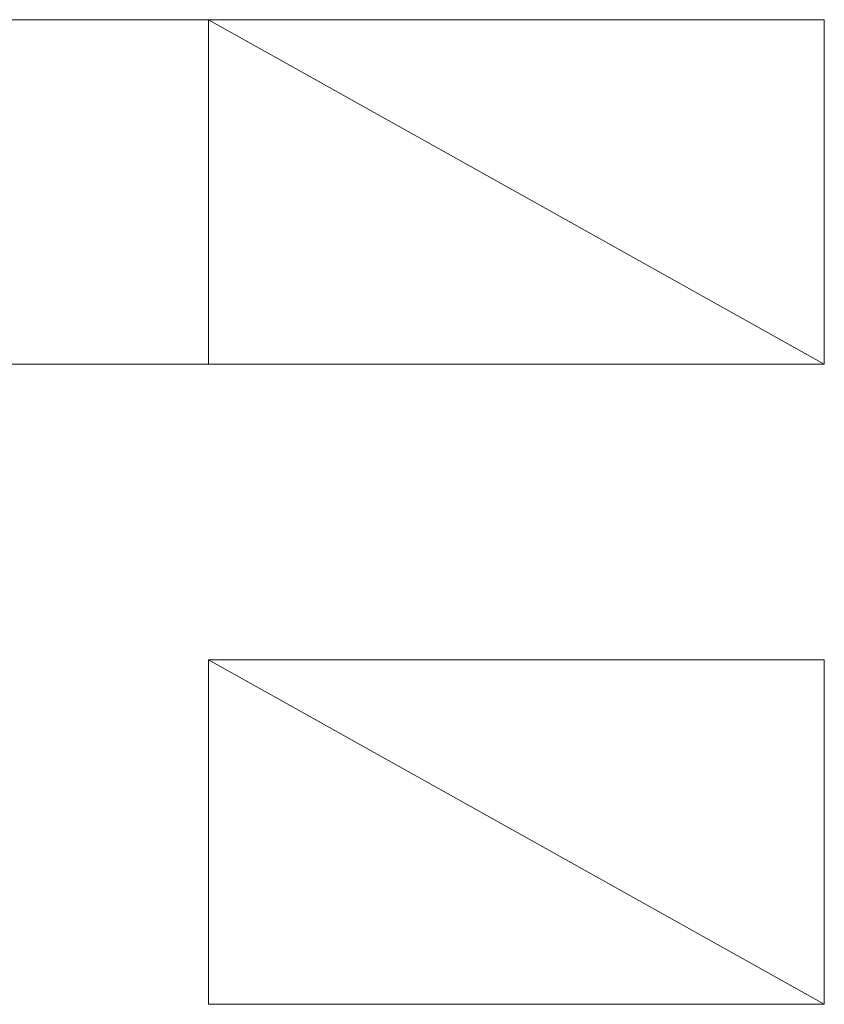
# Model space of a CAD drawing. Header units: millimetres. Extents: x -1893473 to 942156, y -568027 to 942944.
# Tile 155 of 256: x 152160 to 152487, y -497144 to -496744. Entities that reach past the tile are written whole.
import ezdxf
from ezdxf.enums import TextEntityAlignment as Align

# ---------------------------------------------------------------- set-up
doc = ezdxf.new("R2010")
doc.units = ezdxf.units.MM
doc.header["$LTSCALE"] = 0.2
for name, color, linetype, lineweight in [('!! 0_Istn-went', 5, 'Continuous', 13), ('!! 0_Opis_pom', 9, 'Continuous', 13), ('!! 1_OPIS POM NOWE', 140, 'Continuous', 5), ('P-Opis nadproża', 150, 'Continuous', 9)]:
    doc.layers.add(name, color=color, linetype=linetype, lineweight=lineweight)
doc.styles.add('ARIAL', font='tahoma.ttf')

# ---------------------------------------------------------------- blocks, each defined once
blk = doc.blocks.new('A$C2EB40A8D')
at = {"layer": '!! 0_Istn-went'}
for points in [[(-11431.12989, -2342.48603), (-11551.12989, -2342.48603)], [(-11181.12989, -2342.48603), (-11431.12989, -2342.48603)], [(-11431.12989, -2342.48603), (-11431.12989, -2482.48603)], [(-11431.12989, -2342.48603), (-11181.12989, -2482.48603)], [(-11181.12989, -2482.48603), (-11181.12989, -2342.48603)], [(-11431.12989, -2482.48603), (-11551.12989, -2482.48603)], [(-11181.12989, -2482.48603), (-11431.12989, -2482.48603)], [(-11181.12989, -2602.48603), (-11431.12989, -2602.48603)], [(-11431.12989, -2602.48603), (-11431.12989, -2742.48603)], [(-11431.12989, -2602.48603), (-11181.12989, -2742.48603)], [(-11181.12989, -2742.48603), (-11181.12989, -2602.48603)], [(-11181.12989, -2742.48603), (-11431.12989, -2742.48603)]]:
    blk.add_lwpolyline(points, dxfattribs=at)
at = {"layer": '!! 0_Opis_pom', "ltscale": 0.7, "style": 'ARIAL'}
for tag, p in [('B1,21', (-891.77727, 31796.97458)), ('A1,16', (-13651.31084, 31587.95236)), ('B1,19', (-5798.61305, 31587.22944)), ('B1/17', (-9701.43347, 31565.05244)), ('1,23', (10805.41388, 31565.05244)), ('1,22', (4526.58954, 31507.65132)), ('A1,1', (-16866.13618, 31459.3792)), ('B1,18', (-7791.62894, 31330.08444)), ('B1,20', (-2961.4347, 31167.05787)), ('A1,6', (-19287.17717, 30923.71998)), ('B1,1', (14135.63445, 30913.92963)), ('B1,3', (17346.74696, 30023.81022)), ('B1,4', (29817.71501, 29157.67457)), ('A1,5', (-23454.5385, 28820.77901)), ('A1,2', (-17502.57721, 28602.57524)), ('B1,2D', (2616.16402, 28559.52261)), ('A1,15', (-13651.31084, 28261.46046)), ('B1,4', (29883.58177, 28158.35876)), ('B1,2B', (18801.54781, 27650.12382)), ('B1,2A', (13086.7373, 27376.04393)), ('A1,3', (-16846.27912, 25980.40356)), ('B1,8', (9089.53994, 25356.27639)), ('B1,6', (31915.87888, 23754.79829)), ('A1,4', (-24010.17576, 23559.17399)), ('B1,14', (-11621.32288, 23261.44183)), ('B1,13', (-3080.55208, 22924.09997)), ('B1,5', (29245.49088, 22896.69268)), ('B1,10', (3982.60923, 22874.21277)), ('B1,9', (5634.43488, 22623.92098)), ('B1,2C', (13327.26639, 22378.5328)), ('B1,7', (16398.41175, 22348.28836)), ('B1,11', (5553.20442, 20939.83877)), ('B1,12', (3693.27174, 20628.72148)), ('C1,3', (5969.08376, 16336.01084)), ('C1,2', (11955.93711, 11671.55655)), ('C1,1', (15659.17205, 11415.94196)), ('C1,4', (5140.00888, 9205.5831)), ('C1,5', (5680.4486, 6154.54995)), ('C1,10', (16327.05085, 6080.66085)), ('C1,9', (16526.57171, 3173.45283)), ('C1,6', (6367.37903, 2771.84181)), ('D0,18', (-1981.87701, -110.73158)), ('D0,7', (-13531.42299, -1159.67649)), ('C1,7', (7275.77161, -1303.00991)), ('D0,17', (2064.87671, -1345.69113)), ('D0,3', (-9324.21674, -1442.63631)), ('D0,6', (-17529.61851, -1957.37463)), ('D0,10', (-21369.4432, -2140.60378)), ('D,09', (-12990.08379, -2746.32902)), ('D0,2', (-5516.19514, -3101.87722)), ('D0,16', (2266.73061, -3284.15369)), ('D0,8', (-14357.79539, -3567.69719)), ('D0,5', (-10461.54478, -3629.26575)), ('D0,4', (-8396.53404, -4353.7937)), ('D0,15', (1974.41895, -5205.84774)), ('D0,1', (-5633.49598, -5662.48534)), ('D0,11', (-23334.09291, -6045.78706)), ('D0,12', (-22436.85763, -9302.9678)), ('D0,13', (-22436.85763, -11581.16526)), ('D0,14', (-13645.94445, -11884.57769))]:
    blk.add_attdef(tag, text='', height=119.68, dxfattribs=at).set_placement(p, align=Align.MIDDLE_CENTER)
at = {"layer": '!! 1_OPIS POM NOWE', "style": 'ARIAL'}
for tag, p in [('C1.7A', (7769.3756, 685.765)), ('C1.7C', (7655.80151, -2045.04756)), ('C1.8B', (10935.93068, -2107.41983)), ('C1.8A', (13897.39715, -2120.69016)), ('C1.7B', (8274.43201, -3270.18959)), ('E1.2', (16701.02923, -5331.07351)), ('E1.5E', (21974.23379, -5463.99012)), ('E1.5D', (24989.27391, -5785.36474)), ('E1.1', (8357.81567, -5851.01076)), ('E1.5C', (25222.53959, -6394.64172)), ('E1.5B', (27694.70831, -7009.86571)), ('E1.6', (5279.46063, -8141.28746)), ('E1.5A', (25547.9555, -8495.18994)), ('E1.5G', (23977.19473, -9792.46695)), ('E1.5F', (22414.7084, -9822.66389)), ('E1,4', (13935.69867, -10458.20073)), ('E1.5L', (28030.8296, -11267.7725)), ('E1.3', (5639.18862, -11994.01941)), ('E1.5H', (23988.49716, -12231.38049)), ('E1.5K', (27714.73934, -12977.98364)), ('E1.5I', (22290.68736, -13989.9049)), ('E1.5J', (27095.71534, -16088.17469))]:
    blk.add_attdef(tag, text='', height=119.68, dxfattribs=at).set_placement(p, align=Align.MIDDLE_CENTER)

msp = doc.modelspace()

# ---------------------------------------------------------------- block references
at = {"layer": 'P-Opis nadproża', "color": 4}
msp.add_blockref('A$C2EB40A8D', (163667.94092, -494401.63474), dxfattribs=at)

doc.saveas('drawing.dxf')
